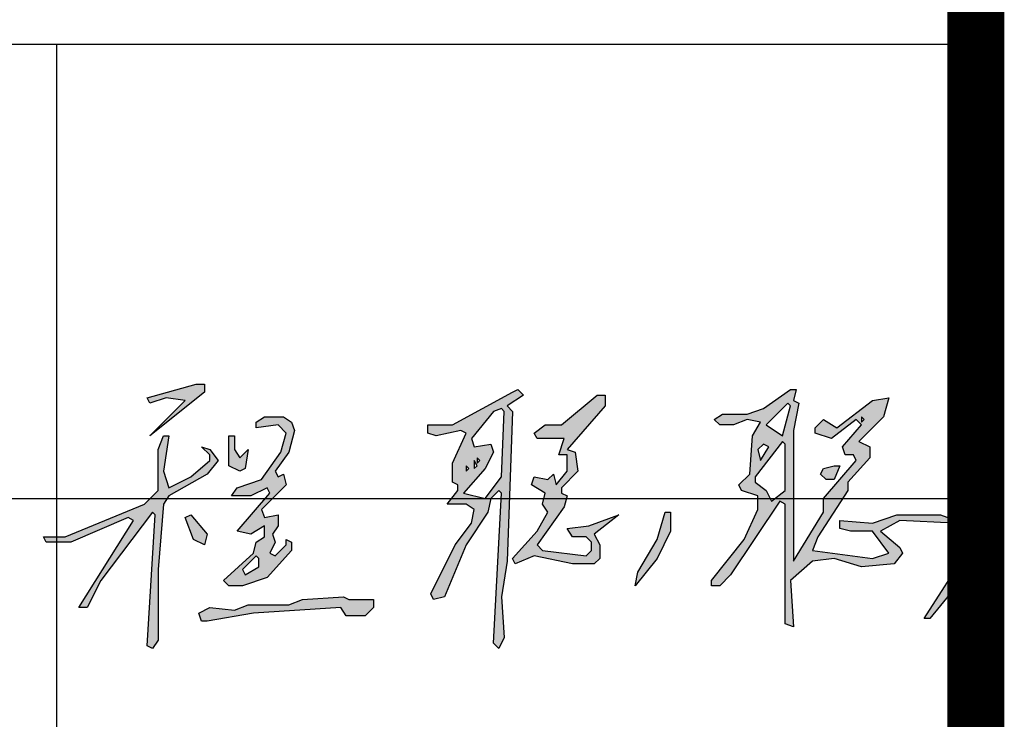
# Model space of a CAD drawing. Extents: x 499396 to 499732, y 3804753 to 3804872.
# Tile 21 of 41: x 499558.55 to 499562.02, y 3804781.6 to 3804784.06. Entities that reach past the tile are written whole.
import ezdxf

# ---------------------------------------------------------------- set-up
doc = ezdxf.new("R2010")
doc.units = 0
doc.layers.get('0').update_dxf_attribs({"linetype": 'CONTINUOUS'})
doc.layers.add('PUB_TITLE', color=4, linetype='CONTINUOUS')

# ---------------------------------------------------------------- blocks, each defined once
blk = doc.blocks.new('A$C51992555')
at = {"linetype": 'Continuous'}
h = blk.add_hatch(color=256, dxfattribs=at)
h.dxf.hatch_style = 1
h.paths.add_polyline_path([(110, 19), (112, 18), (121, 18), (121, 15), (118, 12), (111, 12), (109, 15), (77, 13), (60, 10), (58, 10), (57, 13), (61, 15), (70, 14), (75, 16), (90, 16), (95, 18)])
h.paths.add_polyline_path([(79, 33), (78, 34), (73, 29), (74, 27), (79, 30)], flags=16)
h.paths.add_polyline_path([(52, 48), (54, 49), (60, 42), (59, 38), (55, 40)], flags=17)
h.paths.add_polyline_path([(228, 50), (230, 50), (230, 43), (225, 33), (217, 23), (218, 28), (225, 40)])
h.paths.add_polyline_path([(156, 66), (155, 67), (155, 65)], flags=16)
h.paths.add_polyline_path([(290, 67), (292, 67), (290, 62), (287, 62), (285, 64), (286, 66)], flags=17)
h.paths.add_polyline_path([(159, 67), (158, 69), (158, 66)], flags=16)
h.paths.add_polyline_path([(160, 69), (159, 70), (159, 68)], flags=16)
h.paths.add_polyline_path([(266, 74), (264, 75), (262, 73), (263, 69)], flags=16)
h.paths.add_polyline_path([(272, 75), (271, 76), (261, 63), (261, 61), (265, 58), (267, 54), (272, 58)], flags=16)
h.paths.add_polyline_path([(68, 78), (70, 78), (70, 73), (72, 70), (75, 73), (74, 66), (72, 65), (68, 67)], flags=17)
h.paths.add_polyline_path([(44, 78), (46, 78), (44, 65), (46, 59), (54, 63), (61, 69), (61, 71), (58, 74), (61, 73), (64, 69), (60, 64), (46, 56), (44, 53), (42, 29), (42, 3), (40, 0), (38, 1), (41, 49), (40, 50), (21, 25), (16, 15), (13, 15), (33, 47), (31, 48), (10, 39), (1, 39), (0, 41), (8, 41), (37, 53), (42, 58), (42, 73)])
h.paths.add_polyline_path([(301, 84), (300, 85), (300, 83)], flags=16)
h.paths.add_polyline_path([(81, 85), (88, 85), (91, 83), (92, 80), (90, 72), (85, 65), (86, 63), (88, 64), (89, 60), (80, 51), (81, 48), (86, 49), (86, 45), (84, 42), (85, 39), (83, 35), (85, 34), (89, 38), (89, 40), (91, 39), (91, 36), (82, 26), (73, 23), (68, 23), (66, 25), (77, 35), (78, 39), (81, 41), (81, 45), (76, 42), (71, 43), (83, 57), (82, 59), (76, 56), (69, 56), (71, 59), (80, 62), (87, 72), (89, 79), (86, 82), (78, 81), (78, 83)])
h.paths.add_polyline_path([(169, 87), (168, 88), (165, 87), (157, 77), (158, 74), (164, 75), (165, 72), (162, 66), (154, 57), (162, 55), (168, 63)], flags=16)
h.paths.add_polyline_path([(274, 89), (273, 90), (265, 82), (271, 78)], flags=16)
h.paths.add_polyline_path([(203, 93), (206, 93), (206, 89), (192, 73), (195, 72), (196, 65), (190, 59), (190, 57), (192, 56), (191, 52), (181, 38), (183, 36), (199, 34), (201, 36), (201, 39), (199, 41), (194, 41), (192, 44), (200, 45), (211, 49), (202, 42), (204, 38), (204, 33), (202, 31), (194, 31), (180, 34), (173, 31), (172, 33), (181, 43), (185, 50), (183, 53), (184, 57), (179, 60), (180, 63), (185, 62), (187, 64), (188, 60), (192, 65), (192, 71), (189, 71), (191, 77), (181, 77), (180, 79), (184, 82), (190, 82)])
h.paths.add_polyline_path([(172, 94), (174, 95), (176, 93), (170, 89), (172, 87), (170, 32), (168, 19), (169, 4), (167, 0), (165, 2), (168, 57), (167, 58), (164, 55), (163, 50), (155, 38), (147, 19), (143, 18), (142, 20), (151, 38), (157, 46), (158, 51), (155, 53), (148, 53), (152, 58), (152, 60), (150, 61), (150, 68), (155, 79), (153, 80), (144, 78), (141, 79), (141, 82), (150, 82)])
h.paths.add_polyline_path([(274, 95), (276, 95), (275, 91), (277, 90), (275, 80), (275, 32), (286, 50), (286, 55), (298, 69), (297, 71), (294, 71), (293, 74), (300, 82), (298, 84), (289, 77), (283, 79), (283, 81), (286, 84), (291, 81), (304, 91), (310, 92), (308, 85), (299, 76), (303, 74), (303, 70), (295, 61), (295, 58), (284, 41), (282, 36), (304, 33), (310, 35), (304, 43), (296, 43), (292, 44), (292, 47), (304, 46), (313, 49), (329, 49), (340, 45), (342, 42), (342, 35), (339, 28), (325, 11), (323, 11), (339, 36), (339, 42), (334, 46), (314, 47), (307, 43), (314, 37), (315, 35), (312, 31), (300, 30), (290, 33), (282, 32), (274, 25), (275, 8), (272, 9), (272, 53), (270, 54), (252, 27), (248, 23), (245, 23), (245, 25), (257, 40), (262, 51), (262, 56), (256, 58), (255, 60), (259, 64), (260, 78), (263, 83), (258, 84), (253, 82), (248, 82), (246, 84), (249, 86), (258, 86), (264, 88)])
h.paths.add_polyline_path([(56, 97), (59, 97), (59, 94), (39, 78), (52, 91), (45, 92), (39, 90), (38, 92)])
for points in [[(56, 97), (59, 97), (59, 94), (39, 78), (52, 91), (45, 92), (39, 90), (38, 92), (56, 97)], [(172, 94), (174, 95), (176, 93), (170, 89), (172, 87), (170, 32), (168, 19), (169, 4), (167, 0), (165, 2), (168, 57), (167, 58), (164, 55), (163, 50), (155, 38), (147, 19), (143, 18), (142, 20), (151, 38), (157, 46), (158, 51), (155, 53), (148, 53), (152, 58), (152, 60), (150, 61), (150, 68), (155, 79), (153, 80), (144, 78), (141, 79), (141, 82), (150, 82), (172, 94)], [(274, 95), (276, 95), (275, 91), (277, 90), (275, 80), (275, 32), (286, 50), (286, 55), (298, 69), (297, 71), (294, 71), (293, 74), (300, 82), (298, 84), (289, 77), (283, 79), (283, 81), (286, 84), (291, 81), (304, 91), (310, 92), (308, 85), (299, 76), (303, 74), (303, 70), (295, 61), (295, 58), (284, 41), (282, 36), (304, 33), (310, 35), (304, 43), (296, 43), (292, 44), (292, 47), (304, 46), (313, 49), (329, 49), (340, 45), (342, 42), (342, 35), (339, 28), (325, 11), (323, 11), (339, 36), (339, 42), (334, 46), (314, 47), (307, 43), (314, 37), (315, 35), (312, 31), (300, 30), (290, 33), (282, 32), (274, 25), (275, 8), (272, 9), (272, 53), (270, 54), (252, 27), (248, 23), (245, 23), (245, 25), (257, 40), (262, 51), (262, 56), (256, 58), (255, 60), (259, 64), (260, 78), (263, 83), (258, 84), (253, 82), (248, 82), (246, 84), (249, 86), (258, 86), (264, 88), (274, 95)], [(203, 93), (206, 93), (206, 89), (192, 73), (195, 72), (196, 65), (190, 59), (190, 57), (192, 56), (191, 52), (181, 38), (183, 36), (199, 34), (201, 36), (201, 39), (199, 41), (194, 41), (192, 44), (200, 45), (211, 49), (202, 42), (204, 38), (204, 33), (202, 31), (194, 31), (180, 34), (173, 31), (172, 33), (181, 43), (185, 50), (183, 53), (184, 57), (179, 60), (180, 63), (185, 62), (187, 64), (188, 60), (192, 65), (192, 71), (189, 71), (191, 77), (181, 77), (180, 79), (184, 82), (190, 82), (203, 93)], [(169, 87), (168, 88), (165, 87), (157, 77), (158, 74), (164, 75), (165, 72), (162, 66), (154, 57), (162, 55), (168, 63), (169, 87)], [(274, 89), (273, 90), (265, 82), (271, 78), (274, 89)], [(81, 85), (88, 85), (91, 83), (92, 80), (90, 72), (85, 65), (86, 63), (88, 64), (89, 60), (80, 51), (81, 48), (86, 49), (86, 45), (84, 42), (85, 39), (83, 35), (85, 34), (89, 38), (89, 40), (91, 39), (91, 36), (82, 26), (73, 23), (68, 23), (66, 25), (77, 35), (78, 39), (81, 41), (81, 45), (76, 42), (71, 43), (83, 57), (82, 59), (76, 56), (69, 56), (71, 59), (80, 62), (87, 72), (89, 79), (86, 82), (78, 81), (78, 83), (81, 85)], [(301, 84), (300, 85), (300, 83), (301, 84)], [(44, 78), (46, 78), (44, 65), (46, 59), (54, 63), (61, 69), (61, 71), (58, 74), (61, 73), (64, 69), (60, 64), (46, 56), (44, 53), (42, 29), (42, 3), (40, 0), (38, 1), (41, 49), (40, 50), (21, 25), (16, 15), (13, 15), (33, 47), (31, 48), (10, 39), (1, 39), (0, 41), (8, 41), (37, 53), (42, 58), (42, 73), (44, 78)], [(68, 78), (70, 78), (70, 73), (72, 70), (75, 73), (74, 66), (72, 65), (68, 67), (68, 78)], [(272, 75), (271, 76), (261, 63), (261, 61), (265, 58), (267, 54), (272, 58), (272, 75)], [(266, 74), (264, 75), (262, 73), (263, 69), (266, 74)], [(159, 67), (158, 69), (158, 66), (159, 67)], [(160, 69), (159, 70), (159, 68), (160, 69)], [(156, 66), (155, 67), (155, 65), (156, 66)], [(290, 67), (292, 67), (290, 62), (287, 62), (285, 64), (286, 66), (290, 67)], [(52, 48), (54, 49), (60, 42), (59, 38), (55, 40), (52, 48)], [(228, 50), (230, 50), (230, 43), (225, 33), (217, 23), (218, 28), (225, 40), (228, 50)], [(79, 33), (78, 34), (73, 29), (74, 27), (79, 30), (79, 33)], [(110, 19), (112, 18), (121, 18), (121, 15), (118, 12), (111, 12), (109, 15), (77, 13), (60, 10), (58, 10), (57, 13), (61, 15), (70, 14), (75, 16), (90, 16), (95, 18), (110, 19)]]:
    blk.add_lwpolyline(points, dxfattribs=at)
blk = doc.blocks.new('wrtgtg')
at = {"color": 4}
blk.add_line((7804.3, -4841.2), (7804.3, 52558.8), dxfattribs=at)
at = {"layer": 'PUB_TITLE'}
for p, q in [((7804.3, -4841.2), (7804.3, 52558.8)), ((2204.3, 9558.8), (7804.3, 9558.8)), ((6186.5, 4748.4), (6186.5, 9558.8)), ((2204.3, 8758.8), (7804.3, 8758.8))]:
    blk.add_line(p, q, dxfattribs=at)
at = {"layer": 'PUB_TITLE', "const_width": 100}
blk.add_lwpolyline([(-72795.7, -4841.2), (7804.3, -4841.2), (7804.3, 52558.8), (-72795.7, 52558.8)], close=True, dxfattribs=at)
at = {"linetype": 'Continuous', "xscale": 4.799999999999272, "yscale": 4.799999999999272, "zscale": 4.799999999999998}
blk.add_blockref('A$C51992555', (6163, 8494.7), dxfattribs=at)

msp = doc.modelspace()

# ---------------------------------------------------------------- block references
at = {"xscale": 0.002, "yscale": 0.002, "zscale": 0.002}
msp.add_blockref('wrtgtg', (499546.3114, 3804764.8589), dxfattribs=at)

doc.saveas('drawing.dxf')
